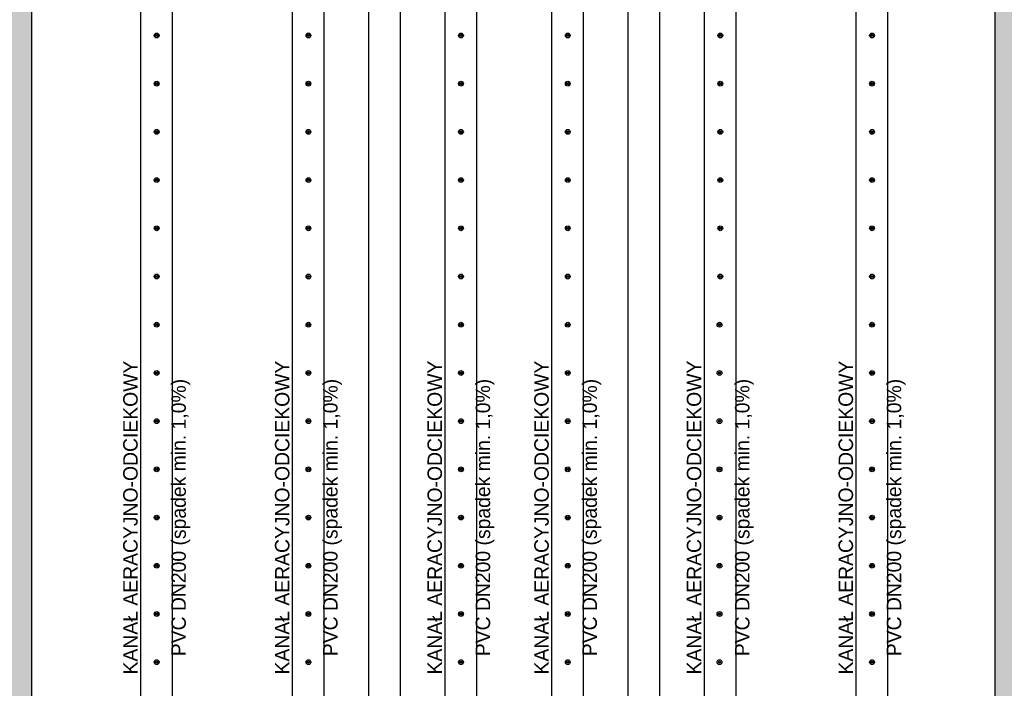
# Model space of a CAD drawing. Header units: millimetres. Extents: x -374129 to 1163271, y -112652 to 695637.
# Tile 118 of 256: x 51155 to 57287, y -40310 to -36150. Entities that reach past the tile are written whole.
import ezdxf
from ezdxf import colors
from ezdxf.entities.mleader import LeaderData, LeaderLine
from ezdxf.math import Vec2, Vec3

# ---------------------------------------------------------------- set-up
doc = ezdxf.new("R2010")
doc.units = ezdxf.units.MM
for name, color, linetype in [('KRT_kreskowanie', 252, 'Continuous'), ('KRT_opisy', 146, 'Continuous'), ('KRT_sciany', 2, 'Continuous'), ('KRT_technologia', 30, 'Continuous')]:
    doc.layers.add(name, color=color, linetype=linetype)
doc.styles.add('WYMIAR', font='romans.shx', dxfattribs={"width": 0.8})

# ---------------------------------------------------------------- blocks, each defined once
blk = doc.blocks.new('sys napowietrzania')
at = {"layer": 'KRT_technologia', "linetype": 'Continuous', "transparency": 33554687, "elevation": -3659.98}
for points in [[(53126.67, -12485.01), (53126.67, -10582.71), (53126.67, -2349.21), (52926.67, -2349.21), (52926.67, -10582.71), (52926.67, -12485.01), (53026.67, -12485.01), (53126.67, -12485.01), (53123.5, -12495.38), (53026.67, -12495.38), (52929.84, -12495.38), (52926.67, -12485.01)], [(54071.67, -12485.01), (54071.67, -10582.71), (54071.67, -2349.21), (53871.67, -2349.21), (53871.67, -10582.71), (53871.67, -12485.01), (53971.67, -12485.01), (54071.67, -12485.01), (54068.5, -12495.38), (53971.67, -12495.38), (53874.84, -12495.38), (53871.67, -12485.01)], [(54546.67, -12485.01), (54546.67, -10582.71), (54546.67, -2349.21), (54346.67, -2349.21), (54346.67, -10582.71), (54346.67, -12485.01), (54446.67, -12485.01), (54546.67, -12485.01), (54543.5, -12495.38), (54446.67, -12495.38), (54349.84, -12495.38), (54346.67, -12485.01)], [(55021.67, -12485.01), (55021.67, -10582.71), (55021.67, -2349.21), (54821.67, -2349.21), (54821.67, -10582.71), (54821.67, -12485.01), (54921.67, -12485.01), (55021.67, -12485.01), (55018.5, -12495.38), (54921.67, -12495.38), (54824.84, -12495.38), (54821.67, -12485.01)], [(55686.67, -12485.01), (55686.67, -10582.71), (55686.67, -2349.21), (55486.67, -2349.21), (55486.67, -10582.71), (55486.67, -12485.01), (55586.67, -12485.01), (55686.67, -12485.01), (55683.5, -12495.38), (55586.67, -12495.38), (55489.84, -12495.38), (55486.67, -12485.01)], [(56161.67, -12485.01), (56161.67, -10582.71), (56161.67, -2349.21), (55961.67, -2349.21), (55961.67, -10582.71), (55961.67, -12485.01), (56061.67, -12485.01), (56161.67, -12485.01), (56158.5, -12495.38), (56061.67, -12495.38), (55964.84, -12495.38), (55961.67, -12485.01)], [(56636.67, -12485.01), (56636.67, -10582.71), (56636.67, -2349.21), (56436.67, -2349.21), (56436.67, -10582.71), (56436.67, -12485.01), (56536.67, -12485.01), (56636.67, -12485.01), (56633.5, -12495.38), (56536.67, -12495.38), (56439.84, -12495.38), (56436.67, -12485.01)], [(57581.67, -12485.01), (57581.67, -10582.71), (57581.67, -2349.21), (57381.67, -2349.21), (57381.67, -10582.71), (57381.67, -12485.01), (57481.67, -12485.01), (57581.67, -12485.01), (57578.5, -12495.38), (57481.67, -12495.38), (57384.84, -12495.38), (57381.67, -12485.01)]]:
    blk.add_lwpolyline(points, dxfattribs=at)
at = {"layer": 'KRT_technologia'}
for centre, radius in [((53028.01, -4160.34, -3659.98), 15), ((53028.01, -4160.34, -3659.98), 7), ((53028.01, -4160.34, -3659.98), 1.5), ((53973.01, -4160.34, -3659.98), 15), ((53973.01, -4160.34, -3659.98), 7), ((53973.01, -4160.34, -3659.98), 1.5), ((54923.01, -4160.34, -3659.98), 15), ((54923.01, -4160.34, -3659.98), 7), ((54923.01, -4160.34, -3659.98), 1.5), ((55588.01, -4160.34, -3659.98), 15), ((55588.01, -4160.34, -3659.98), 7), ((55588.01, -4160.34, -3659.98), 1.5), ((56538.01, -4160.34, -3659.98), 15), ((56538.01, -4160.34, -3659.98), 7), ((56538.01, -4160.34, -3659.98), 1.5), ((57483.01, -4160.34, -3659.98), 15), ((57483.01, -4160.34, -3659.98), 7), ((57483.01, -4160.34, -3659.98), 1.5), ((53028.01, -4460.34, -3659.98), 15), ((53028.01, -4460.34, -3659.98), 7), ((53028.01, -4460.34, -3659.98), 1.5), ((53973.01, -4460.34, -3659.98), 15), ((53973.01, -4460.34, -3659.98), 7), ((53973.01, -4460.34, -3659.98), 1.5), ((54923.01, -4460.34, -3659.98), 15), ((54923.01, -4460.34, -3659.98), 7), ((54923.01, -4460.34, -3659.98), 1.5), ((55588.01, -4460.34, -3659.98), 15), ((55588.01, -4460.34, -3659.98), 7), ((55588.01, -4460.34, -3659.98), 1.5), ((56538.01, -4460.34, -3659.98), 15), ((56538.01, -4460.34, -3659.98), 7), ((56538.01, -4460.34, -3659.98), 1.5), ((57483.01, -4460.34, -3659.98), 15), ((57483.01, -4460.34, -3659.98), 7), ((57483.01, -4460.34, -3659.98), 1.5), ((53028.01, -4760.34, -3659.98), 15), ((53028.01, -4760.34, -3659.98), 7), ((53028.01, -4760.34, -3659.98), 1.5), ((53973.01, -4760.34, -3659.98), 15), ((53973.01, -4760.34, -3659.98), 7), ((53973.01, -4760.34, -3659.98), 1.5), ((54923.01, -4760.34, -3659.98), 15), ((54923.01, -4760.34, -3659.98), 7), ((54923.01, -4760.34, -3659.98), 1.5), ((55588.01, -4760.34, -3659.98), 15), ((55588.01, -4760.34, -3659.98), 7), ((55588.01, -4760.34, -3659.98), 1.5), ((56538.01, -4760.34, -3659.98), 15), ((56538.01, -4760.34, -3659.98), 7), ((56538.01, -4760.34, -3659.98), 1.5), ((57483.01, -4760.34, -3659.98), 15), ((57483.01, -4760.34, -3659.98), 7), ((57483.01, -4760.34, -3659.98), 1.5), ((53028.01, -5060.34, -3659.98), 15), ((53028.01, -5060.34, -3659.98), 7), ((53028.01, -5060.34, -3659.98), 1.5), ((53973.01, -5060.34, -3659.98), 15), ((53973.01, -5060.34, -3659.98), 7), ((53973.01, -5060.34, -3659.98), 1.5), ((54923.01, -5060.34, -3659.98), 15), ((54923.01, -5060.34, -3659.98), 7), ((54923.01, -5060.34, -3659.98), 1.5), ((55588.01, -5060.34, -3659.98), 15), ((55588.01, -5060.34, -3659.98), 7), ((55588.01, -5060.34, -3659.98), 1.5), ((56538.01, -5060.34, -3659.98), 15), ((56538.01, -5060.34, -3659.98), 7), ((56538.01, -5060.34, -3659.98), 1.5), ((57483.01, -5060.34, -3659.98), 15), ((57483.01, -5060.34, -3659.98), 7), ((57483.01, -5060.34, -3659.98), 1.5), ((53028.01, -5360.34, -3659.98), 15), ((53028.01, -5360.34, -3659.98), 7), ((53028.01, -5360.34, -3659.98), 1.5), ((53973.01, -5360.34, -3659.98), 15), ((53973.01, -5360.34, -3659.98), 7), ((53973.01, -5360.34, -3659.98), 1.5), ((54923.01, -5360.34, -3659.98), 15), ((54923.01, -5360.34, -3659.98), 7), ((54923.01, -5360.34, -3659.98), 1.5), ((55588.01, -5360.34, -3659.98), 15), ((55588.01, -5360.34, -3659.98), 7), ((55588.01, -5360.34, -3659.98), 1.5), ((56538.01, -5360.34, -3659.98), 15), ((56538.01, -5360.34, -3659.98), 7), ((56538.01, -5360.34, -3659.98), 1.5), ((57483.01, -5360.34, -3659.98), 15), ((57483.01, -5360.34, -3659.98), 7), ((57483.01, -5360.34, -3659.98), 1.5), ((53028.01, -5660.34, -3659.98), 15), ((53028.01, -5660.34, -3659.98), 7), ((53028.01, -5660.34, -3659.98), 1.5), ((53973.01, -5660.34, -3659.98), 15), ((53973.01, -5660.34, -3659.98), 7), ((53973.01, -5660.34, -3659.98), 1.5), ((54923.01, -5660.34, -3659.98), 15), ((54923.01, -5660.34, -3659.98), 7), ((54923.01, -5660.34, -3659.98), 1.5), ((55588.01, -5660.34, -3659.98), 15), ((55588.01, -5660.34, -3659.98), 7), ((55588.01, -5660.34, -3659.98), 1.5), ((56538.01, -5660.34, -3659.98), 15), ((56538.01, -5660.34, -3659.98), 7), ((56538.01, -5660.34, -3659.98), 1.5), ((57483.01, -5660.34, -3659.98), 15), ((57483.01, -5660.34, -3659.98), 7), ((57483.01, -5660.34, -3659.98), 1.5), ((53028.17, -5960.34, -3659.98), 15), ((53973.17, -5960.34, -3659.98), 15), ((54923.17, -5960.34, -3659.98), 15), ((55588.17, -5960.34, -3659.98), 15), ((56533.17, -5960.34, -3659.98), 15), ((57483.01, -5960.34, -3659.98), 15), ((53028.17, -5960.34, -3659.98), 7), ((53028.17, -5960.34, -3659.98), 1.5), ((53973.17, -5960.34, -3659.98), 7), ((53973.17, -5960.34, -3659.98), 1.5), ((54923.17, -5960.34, -3659.98), 7), ((54923.17, -5960.34, -3659.98), 1.5), ((55588.17, -5960.34, -3659.98), 7), ((55588.17, -5960.34, -3659.98), 1.5), ((56533.17, -5960.34, -3659.98), 7), ((56533.17, -5960.34, -3659.98), 1.5), ((57483.01, -5960.34, -3659.98), 7), ((57483.01, -5960.34, -3659.98), 1.5), ((53028.17, -6260.34, -3659.98), 15), ((53028.17, -6260.34, -3659.98), 7), ((53973.17, -6260.34, -3659.98), 15), ((53973.17, -6260.34, -3659.98), 7), ((54923.17, -6260.34, -3659.98), 15), ((54923.17, -6260.34, -3659.98), 7), ((55588.17, -6260.34, -3659.98), 15), ((55588.17, -6260.34, -3659.98), 7), ((56533.17, -6260.34, -3659.98), 15), ((56533.17, -6260.34, -3659.98), 7), ((57483.01, -6260.34, -3659.98), 15), ((57483.01, -6260.34, -3659.98), 7), ((53028.17, -6260.34, -3659.98), 1.5), ((53973.17, -6260.34, -3659.98), 1.5), ((54923.17, -6260.34, -3659.98), 1.5), ((55588.17, -6260.34, -3659.98), 1.5), ((56533.17, -6260.34, -3659.98), 1.5), ((57483.01, -6260.34, -3659.98), 1.5), ((53028.17, -6560.34, -3659.98), 15), ((53028.17, -6560.34, -3659.98), 7), ((53028.17, -6560.34, -3659.98), 1.5), ((53973.17, -6560.34, -3659.98), 15), ((53973.17, -6560.34, -3659.98), 7), ((53973.17, -6560.34, -3659.98), 1.5), ((54923.17, -6560.34, -3659.98), 15), ((54923.17, -6560.34, -3659.98), 7), ((54923.17, -6560.34, -3659.98), 1.5), ((55588.17, -6560.34, -3659.98), 15), ((55588.17, -6560.34, -3659.98), 7), ((55588.17, -6560.34, -3659.98), 1.5), ((56533.17, -6560.34, -3659.98), 15), ((56533.17, -6560.34, -3659.98), 7), ((56533.17, -6560.34, -3659.98), 1.5), ((57483.01, -6560.34, -3659.98), 15), ((57483.01, -6560.34, -3659.98), 7), ((57483.01, -6560.34, -3659.98), 1.5), ((53028.17, -6860.34, -3659.98), 15), ((53028.17, -6860.34, -3659.98), 7), ((53028.17, -6860.34, -3659.98), 1.5), ((53973.17, -6860.34, -3659.98), 15), ((53973.17, -6860.34, -3659.98), 7), ((53973.17, -6860.34, -3659.98), 1.5), ((54923.17, -6860.34, -3659.98), 15), ((54923.17, -6860.34, -3659.98), 7), ((54923.17, -6860.34, -3659.98), 1.5), ((55588.17, -6860.34, -3659.98), 15), ((55588.17, -6860.34, -3659.98), 7), ((55588.17, -6860.34, -3659.98), 1.5), ((56533.17, -6860.34, -3659.98), 15), ((56533.17, -6860.34, -3659.98), 7), ((56533.17, -6860.34, -3659.98), 1.5), ((57483.01, -6860.34, -3659.98), 15), ((57483.01, -6860.34, -3659.98), 7), ((57483.01, -6860.34, -3659.98), 1.5), ((53028.17, -7160.34, -3659.98), 15), ((53028.17, -7160.34, -3659.98), 7), ((53028.17, -7160.34, -3659.98), 1.5), ((53973.17, -7160.34, -3659.98), 15), ((53973.17, -7160.34, -3659.98), 7), ((53973.17, -7160.34, -3659.98), 1.5), ((54923.17, -7160.34, -3659.98), 15), ((54923.17, -7160.34, -3659.98), 7), ((54923.17, -7160.34, -3659.98), 1.5), ((55588.17, -7160.34, -3659.98), 15), ((55588.17, -7160.34, -3659.98), 7), ((55588.17, -7160.34, -3659.98), 1.5), ((56533.17, -7160.34, -3659.98), 15), ((56533.17, -7160.34, -3659.98), 7), ((56533.17, -7160.34, -3659.98), 1.5), ((57483.01, -7160.34, -3659.98), 15), ((57483.01, -7160.34, -3659.98), 7), ((57483.01, -7160.34, -3659.98), 1.5), ((53028.17, -7460.34, -3659.98), 15), ((53028.17, -7460.34, -3659.98), 7), ((53028.17, -7460.34, -3659.98), 1.5), ((53973.17, -7460.34, -3659.98), 15), ((53973.17, -7460.34, -3659.98), 7), ((53973.17, -7460.34, -3659.98), 1.5), ((54923.17, -7460.34, -3659.98), 15), ((54923.17, -7460.34, -3659.98), 7), ((54923.17, -7460.34, -3659.98), 1.5), ((55588.17, -7460.34, -3659.98), 15), ((55588.17, -7460.34, -3659.98), 7), ((55588.17, -7460.34, -3659.98), 1.5), ((56533.17, -7460.34, -3659.98), 15), ((56533.17, -7460.34, -3659.98), 7), ((56533.17, -7460.34, -3659.98), 1.5), ((57483.01, -7460.34, -3659.98), 15), ((57483.01, -7460.34, -3659.98), 7), ((57483.01, -7460.34, -3659.98), 1.5), ((53028.17, -7760.34, -3659.98), 15), ((53028.17, -7760.34, -3659.98), 7), ((53028.17, -7760.34, -3659.98), 1.5), ((53973.17, -7760.34, -3659.98), 15), ((53973.17, -7760.34, -3659.98), 7), ((53973.17, -7760.34, -3659.98), 1.5), ((54923.17, -7760.34, -3659.98), 15), ((54923.17, -7760.34, -3659.98), 7), ((54923.17, -7760.34, -3659.98), 1.5), ((55588.17, -7760.34, -3659.98), 15), ((55588.17, -7760.34, -3659.98), 7), ((55588.17, -7760.34, -3659.98), 1.5), ((56533.17, -7760.34, -3659.98), 15), ((56533.17, -7760.34, -3659.98), 7), ((56533.17, -7760.34, -3659.98), 1.5), ((57483.01, -7760.34, -3659.98), 15), ((57483.01, -7760.34, -3659.98), 7), ((57483.01, -7760.34, -3659.98), 1.5), ((53028.17, -8060.34, -3659.98), 15), ((53028.17, -8060.34, -3659.98), 7), ((53028.17, -8060.34, -3659.98), 1.5), ((53973.17, -8060.34, -3659.98), 15), ((53973.17, -8060.34, -3659.98), 7), ((53973.17, -8060.34, -3659.98), 1.5), ((54923.17, -8060.34, -3659.98), 15), ((54923.17, -8060.34, -3659.98), 7), ((54923.17, -8060.34, -3659.98), 1.5), ((55588.17, -8060.34, -3659.98), 15), ((55588.17, -8060.34, -3659.98), 7), ((55588.17, -8060.34, -3659.98), 1.5), ((56533.17, -8060.34, -3659.98), 15), ((56533.17, -8060.34, -3659.98), 7), ((56533.17, -8060.34, -3659.98), 1.5), ((57483.01, -8060.34, -3659.98), 15), ((57483.01, -8060.34, -3659.98), 7), ((57483.01, -8060.34, -3659.98), 1.5)]:
    blk.add_circle(centre, radius, dxfattribs=at)

msp = doc.modelspace()

# ---------------------------------------------------------------- texts
at = {"layer": 'KRT_opisy', "color": 54, "char_height": 90, "attachment_point": 5, "rotation": 90}
for insert in [(52008.19, -39248, -589.98), (52953.19, -39248, -589.98), (53903.19, -39248, -589.98), (54568.19, -39248, -589.98), (55518.19, -39248, -196.61), (56463.19, -39248, -196.61)]:
    msp.add_mtext('KANAŁ AERACYJNO-ODCIEKOWY\\P\\PPVC DN200 (spadek min. 1,0%)', dxfattribs=dict(at, insert=insert))

# ---------------------------------------------------------------- leaders
at = {"layer": 'KRT_opisy', "color": 1}
ml = msp.add_multileader_mtext('Standard', dxfattribs=at)
ml.set_content('\\C54;PODŁOGA TECHNICZNA Z KRAT TWORZYWOWYCH', style='WYMIAR')
ml.set_leader_properties()
ml.build(insert=Vec2(0, 0))
ml.multileader.update_dxf_attribs({"text_right_attachment_type": 6, "dogleg_length": 0.36, "arrow_head_size": 200, "scale": 100})
ctx = ml.context
ctx.base_point, ctx.scale, ctx.char_height, ctx.arrow_head_size, ctx.landing_gap_size, ctx.plane_origin = Vec3(-8902.3, -37930.41), 100, 200, 200, 9, Vec3(-43376.14, -121919.11)
ctx.right_attachment = 6
notes = []
notes.append((ctx, [(0, (1, 1, 0), (-8938.3, -37930.41), (1, 0), 36, [(1, [(-9717.75, -37260.04)], 0, [])])]))
ctx.mtext.insert, ctx.mtext.width, ctx.mtext.defined_height, ctx.mtext.flow_direction = Vec3(-8893.3, -37830.41), 3424.9477, 1400.46, 5
ctx.mtext.has_bg_fill, ctx.mtext.bg_color, ctx.mtext.bg_scale_factor, ctx.mtext.bg_transparency, ctx.mtext.use_window_bg_color = 1, -1027028792, 1.5, 0, 1
for ctx, leaders in notes:
    for number, flags, end, landing, length, lines in leaders:
        leader = LeaderData()
        leader.index, (leader.has_last_leader_line, leader.has_dogleg_vector, leader.attachment_direction) = number, flags
        leader.last_leader_point, leader.dogleg_vector, leader.dogleg_length = Vec3(end), Vec3(landing), length
        for number, points, colour, breaks in lines:
            line = LeaderLine()
            line.index, line.vertices, line.color, line.breaks = number, Vec3.list(points), colors.encode_raw_color(colour), breaks
            leader.lines.append(line)
        ctx.leaders.append(leader)

# ---------------------------------------------------------------- next in the draw order: hatches: boundary and pattern name
at = {"layer": 'KRT_kreskowanie'}
h = msp.add_hatch(dxfattribs=at)
h.set_pattern_fill('ANSI33', color=256, scale=20, style=0)
h.set_pattern_definition([(45, (-1e-05, 3009.36), (-89.80256, 89.80256), []), (45, (89.8, 3009.36), (-89.80256, 89.80256), [63.5, -31.75])])
h.paths.add_polyline_path([(38290, -33690.64), (19090, -33690.64), (19090, -46990.64), (19390, -46990.64), (19390, -33990.64), (25390, -33990.64), (25390, -46990.64), (25690, -46990.64), (25690, -33990.64), (31690, -33990.64), (31690, -46990.64), (31990, -46990.64), (31990, -33990.64), (37990, -33990.64), (37990, -46990.64), (38290, -46990.64)])
h.paths.add_polyline_path([(51230, -33990.64), (57230, -33990.64), (57230, -46990.64), (57530, -46990.64), (57530, -33690.64), (38330, -33690.64), (38330, -46990.64), (38630, -46990.64), (38630, -33990.64), (44630, -33990.64), (44630, -46990.64), (44930, -46990.64), (44930, -33990.64), (50930, -33990.64), (50930, -46990.64), (51230, -46990.64)])
h.paths.add_polyline_path([(70470, -33690.64), (57570, -33690.64), (57570, -46990.64), (57870, -46990.64), (57870, -33990.64), (63870, -33990.64), (63870, -46990.64), (64170, -46990.64), (64170, -33990.64), (70170, -33990.64), (70170, -46990.64), (70470, -46990.64)])

# ---------------------------------------------------------------- next in the draw order: linework, layer by layer
at = {"layer": 'KRT_sciany'}
for p, q in [((51230, -46990.64), (51230, -33990.64)), ((57230, -46990.64), (57230, -33990.64))]:
    msp.add_line(p, q, dxfattribs=at)

# ---------------------------------------------------------------- next in the draw order: block references
msp.add_blockref('sys napowietrzania', (-1019.98, -32087.66, 3070))

doc.saveas('drawing.dxf')
